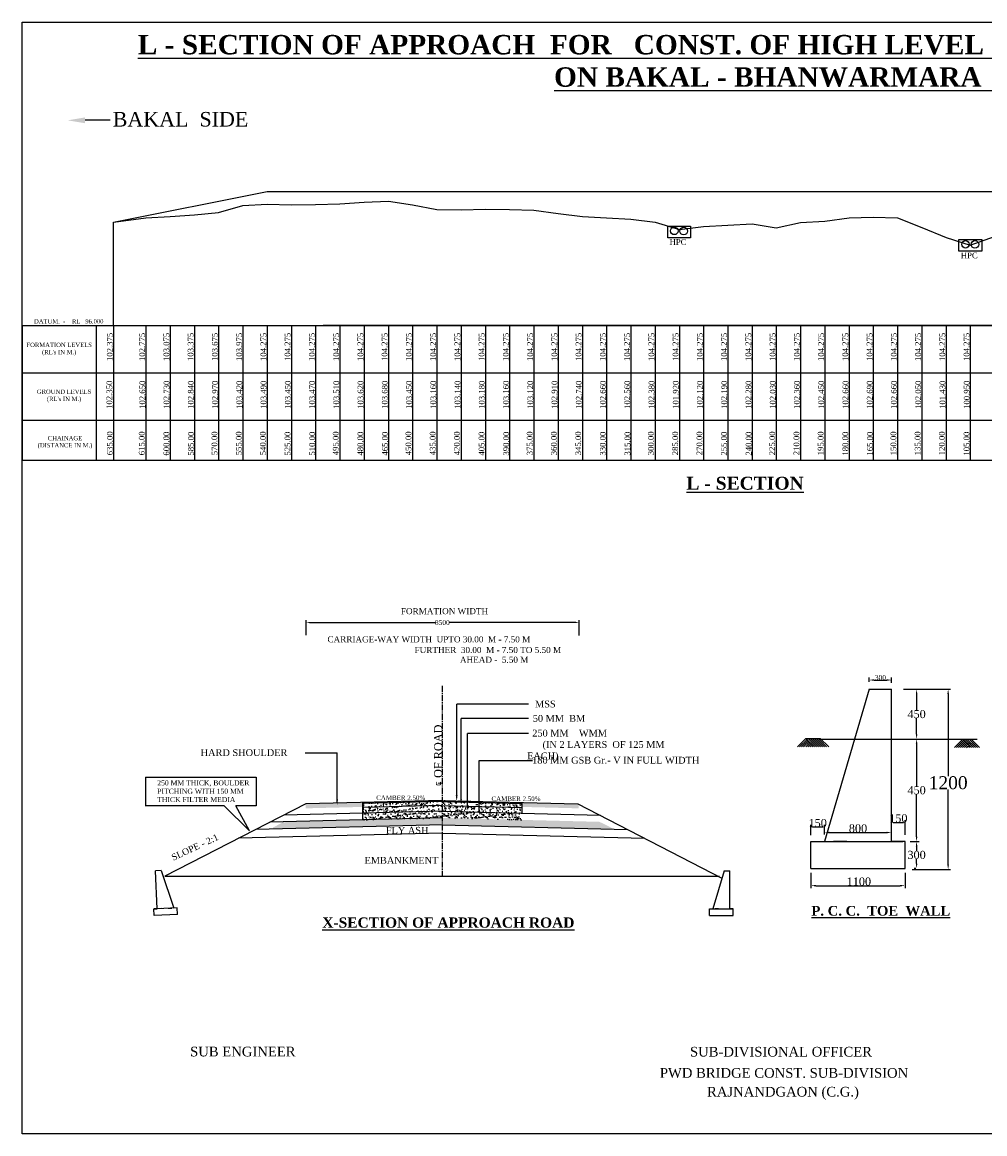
# Model space of a CAD drawing. Header units: millimetres. Extents: x -1995464 to 2763072, y 540154 to 1556955.
# Tile 22 of 24: x 2583210 to 2642723, y 1451768 to 1520509. Entities that reach past the tile are written whole.
import ezdxf

# ---------------------------------------------------------------- set-up
doc = ezdxf.new("R2010")
doc.units = ezdxf.units.MM
doc.header["$MEASUREMENT"] = 0
doc.linetypes.add('CENTER2', pattern=[28.575, 19.05, -3.175, 3.175, -3.175])
doc.styles.get("Standard").update_dxf_attribs({"font": 'times.ttf'})
doc.dimstyles.get("Standard").update_dxf_attribs({"dimtxt": 400, "dimasz": 300, "dimexe": 150, "dimexo": 100, "dimgap": 0.09, "dimtad": 1, "dimtih": 1, "dimtoh": 1, "dimdec": 0, "dimzin": 0, "dimdsep": 46, "dimtxsty": 'Standard', "dimcen": 0.09, "dimadec": 0, "dimazin": 0, "dimtfac": 1, "dimtdec": 0, "dimtofl": 0, "dimtmove": 0, "dimatfit": 3, "dimfxl": 150, "dimtolj": 1, "dimtzin": 0, "dimarcsym": 0})
pattern_1 = [(37.5, (293714.15, -47084.84), (-9.449004, 289.023565), [0, -228, 0, -255, 0, -243.75]), (7.5, (293714.15, -47084.84), (265.466506, 423.32191), [0, -123, 0, -205.5, 0, -78.75]), (327.5, (293529.65, -47084.84), (467.12128, 0.848858), [0, -75, 0, -270, 0, -352.5]), (317.5, (293529.65, -47084.84), (450.91899, 131.651335), [0, -37.5, 0, -177, 0, -202.5])]
pattern_2 = [(37.5, (293724.71, -47507.4), (-7.559203, 231.218852), [0, -182.4, 0, -204, 0, -195]), (7.5, (293724.7, -47507.4), (212.373205, 338.657528), [0, -98.4, 0, -164.4, 0, -63]), (327.5, (293577.11, -47507.4), (373.697023, 0.679086), [0, -60, 0, -216, 0, -282]), (317.5, (293577.1, -47507.4), (360.735193, 105.321068), [0, -30, 0, -141.6, 0, -162])]

# ---------------------------------------------------------------- blocks, each defined once
blk = doc.blocks.new('*D165')
at = {"color": 0, "lineweight": -2, "ltscale": 2000, "transparency": 16777216}
for p, q in [((2637696, 1479255), (2638658, 1479255)), ((2638508, 1478955), (2638508, 1477971)), ((2638508, 1476479), (2638508, 1477463)), ((2638056, 1476179), (2638658, 1476179))]:
    blk.add_line(p, q, dxfattribs=at)
at = {"color": 0, "lineweight": 25, "ltscale": 2000, "transparency": 16777216}
for points in [[(2638458, 1478955), (2638558, 1478955), (2638508, 1479255)], [(2638458, 1476479), (2638558, 1476479), (2638508, 1476179)]]:
    blk.add_solid(points, dxfattribs=at)
at = {"layer": 'Defpoints', "color": 0, "lineweight": 25, "ltscale": 2000, "transparency": 16777216}
for p in [(2637596, 1479255), (2637956, 1476179), (2638508, 1476179)]:
    blk.add_point(p, dxfattribs=at)
at = {"color": 0, "ltscale": 2000, "transparency": 16777216, "insert": (2638508, 1477717), "char_height": 400, "attachment_point": 5}
blk.add_mtext('\\A1;{\\H1.25x;450}', dxfattribs=at)
blk = doc.blocks.new('*D166')
at = {"color": 0, "lineweight": -2, "ltscale": 2000, "transparency": 16777216}
for p, q in [((2637928, 1476178), (2638658, 1476178)), ((2638508, 1475878), (2638508, 1473265)), ((2638508, 1470143), (2638508, 1472756)), ((2638113, 1469843), (2638658, 1469843))]:
    blk.add_line(p, q, dxfattribs=at)
at = {"color": 0, "lineweight": 25, "ltscale": 2000, "transparency": 16777216}
for points in [[(2638458, 1475878), (2638558, 1475878), (2638508, 1476178)], [(2638458, 1470143), (2638558, 1470143), (2638508, 1469843)]]:
    blk.add_solid(points, dxfattribs=at)
at = {"layer": 'Defpoints', "color": 0, "lineweight": 25, "ltscale": 2000, "transparency": 16777216}
for p in [(2637828, 1476178), (2638013, 1469843), (2638508, 1469843)]:
    blk.add_point(p, dxfattribs=at)
at = {"color": 0, "ltscale": 2000, "transparency": 16777216, "insert": (2638508, 1473010), "char_height": 400, "attachment_point": 5}
blk.add_mtext('\\A1;{\\H1.25x;450}', dxfattribs=at)
blk = doc.blocks.new('*D167')
at = {"color": 0, "lineweight": -2, "ltscale": 2000, "transparency": 16777216}
for p, q in [((2638340, 1469843), (2638658, 1469843)), ((2638508, 1469543), (2638508, 1469266)), ((2638508, 1468481), (2638508, 1468757)), ((2638455, 1468181), (2638358, 1468181))]:
    blk.add_line(p, q, dxfattribs=at)
at = {"color": 0, "lineweight": 25, "ltscale": 2000, "transparency": 16777216}
for points in [[(2638458, 1469543), (2638558, 1469543), (2638508, 1469843)], [(2638458, 1468481), (2638558, 1468481), (2638508, 1468181)]]:
    blk.add_solid(points, dxfattribs=at)
at = {"layer": 'Defpoints', "color": 0, "lineweight": 25, "ltscale": 2000, "transparency": 16777216}
for p in [(2638240, 1469843), (2638508, 1468181), (2638555, 1468181)]:
    blk.add_point(p, dxfattribs=at)
at = {"color": 0, "ltscale": 2000, "transparency": 16777216, "insert": (2638508, 1469012), "char_height": 400, "attachment_point": 5}
blk.add_mtext('\\A1;{\\H1.25x;300}', dxfattribs=at)
blk = doc.blocks.new('*D168')
at = {"color": 0, "lineweight": -2, "ltscale": 2000, "transparency": 16777216}
for p, q in [((2631978, 1467902), (2631978, 1466961)), ((2637792, 1467911), (2637792, 1466961)), ((2632278, 1467111), (2637492, 1467111))]:
    blk.add_line(p, q, dxfattribs=at)
at = {"color": 0, "lineweight": 25, "ltscale": 2000, "transparency": 16777216}
for points in [[(2632278, 1467161), (2632278, 1467061), (2631978, 1467111)], [(2637492, 1467161), (2637492, 1467061), (2637792, 1467111)]]:
    blk.add_solid(points, dxfattribs=at)
at = {"layer": 'Defpoints', "color": 0, "lineweight": 25, "ltscale": 2000, "transparency": 16777216}
for p in [(2631978, 1468002), (2637792, 1468011), (2637792, 1467111)]:
    blk.add_point(p, dxfattribs=at)
at = {"color": 0, "ltscale": 2000, "transparency": 16777216, "insert": (2634939, 1467365), "char_height": 400, "attachment_point": 5}
blk.add_mtext('\\A1;{\\H1.25x;1100}', dxfattribs=at)
blk = doc.blocks.new('*D169')
at = {"color": 0, "lineweight": -2, "ltscale": 2000, "transparency": 16777216}
for p, q in [((2631978, 1470233), (2631978, 1470878)), ((2632709, 1470728), (2632078, 1470728)), ((2632809, 1470269), (2632809, 1470878))]:
    blk.add_line(p, q, dxfattribs=at)
at = {"color": 0, "lineweight": 25, "ltscale": 2000, "transparency": 16777216}
for points in [[(2632078, 1470744), (2632078, 1470711), (2631978, 1470728)], [(2632709, 1470744), (2632709, 1470711), (2632809, 1470728)]]:
    blk.add_solid(points, dxfattribs=at)
at = {"layer": 'Defpoints', "color": 0, "lineweight": 25, "ltscale": 2000, "transparency": 16777216}
for p in [(2631978, 1470728), (2631978, 1470133), (2632809, 1470169)]:
    blk.add_point(p, dxfattribs=at)
at = {"color": 0, "ltscale": 2000, "transparency": 16777216, "insert": (2632393, 1470982), "char_height": 400, "attachment_point": 5}
blk.add_mtext('\\A1;{\\H1.25x;150}', dxfattribs=at)
blk = doc.blocks.new('*D170')
at = {"color": 0, "lineweight": -2, "ltscale": 2000, "transparency": 16777216}
for p, q in [((2636961, 1470286), (2636961, 1471169)), ((2637792, 1470245), (2637792, 1471169)), ((2637061, 1471019), (2637692, 1471019))]:
    blk.add_line(p, q, dxfattribs=at)
at = {"color": 0, "lineweight": 25, "ltscale": 2000, "transparency": 16777216}
for points in [[(2637061, 1471036), (2637061, 1471003), (2636961, 1471019)], [(2637692, 1471036), (2637692, 1471003), (2637792, 1471019)]]:
    blk.add_solid(points, dxfattribs=at)
at = {"layer": 'Defpoints', "color": 0, "lineweight": 25, "ltscale": 2000, "transparency": 16777216}
for p in [(2637792, 1471019), (2636961, 1470186), (2637792, 1470145)]:
    blk.add_point(p, dxfattribs=at)
at = {"color": 0, "ltscale": 2000, "transparency": 16777216, "insert": (2637377, 1471274), "char_height": 400, "attachment_point": 5}
blk.add_mtext('\\A1;{\\H1.25x;150}', dxfattribs=at)
blk = doc.blocks.new('*D171')
at = {"color": 0, "lineweight": -2, "ltscale": 2000, "transparency": 16777216}
for p, q in [((2632809, 1470269), (2632809, 1470548)), ((2633109, 1470398), (2636661, 1470398)), ((2636961, 1470233), (2636961, 1470548))]:
    blk.add_line(p, q, dxfattribs=at)
at = {"color": 0, "lineweight": 25, "ltscale": 2000, "transparency": 16777216}
for points in [[(2633109, 1470448), (2633109, 1470348), (2632809, 1470398)], [(2636661, 1470448), (2636661, 1470348), (2636961, 1470398)]]:
    blk.add_solid(points, dxfattribs=at)
at = {"layer": 'Defpoints', "color": 0, "lineweight": 25, "ltscale": 2000, "transparency": 16777216}
for p in [(2636961, 1470398), (2632809, 1470169), (2636961, 1470133)]:
    blk.add_point(p, dxfattribs=at)
at = {"color": 0, "ltscale": 2000, "transparency": 16777216, "insert": (2634885, 1470652), "char_height": 400, "attachment_point": 5}
blk.add_mtext('\\A1;{\\H1.25x;800}', dxfattribs=at)
blk = doc.blocks.new('*D172')
at = {"color": 0, "lineweight": -2, "ltscale": 2000, "transparency": 16777216}
for p, q in [((2637707, 1479255), (2640608, 1479255)), ((2640458, 1478955), (2640458, 1473879)), ((2640458, 1468409), (2640458, 1473065)), ((2638224, 1468109), (2640608, 1468109))]:
    blk.add_line(p, q, dxfattribs=at)
at = {"color": 0, "lineweight": 25, "ltscale": 2000, "transparency": 16777216}
for points in [[(2640408, 1478955), (2640508, 1478955), (2640458, 1479255)], [(2640408, 1468409), (2640508, 1468409), (2640458, 1468109)]]:
    blk.add_solid(points, dxfattribs=at)
at = {"layer": 'Defpoints', "color": 0, "lineweight": 25, "ltscale": 2000, "transparency": 16777216}
for p in [(2637607, 1479255), (2638124, 1468109), (2640458, 1468109)]:
    blk.add_point(p, dxfattribs=at)
at = {"color": 0, "ltscale": 2000, "transparency": 16777216, "insert": (2640458, 1473472), "char_height": 400, "attachment_point": 5}
blk.add_mtext('\\A1;{\\H2x;1200}', dxfattribs=at)
blk = doc.blocks.new('*D173')
at = {"color": 0, "lineweight": -2, "ltscale": 2000, "transparency": 16777216}
for p, q in [((2635577, 1479712), (2635577, 1479979)), ((2635877, 1479829), (2636661, 1479829)), ((2636961, 1479655), (2636961, 1479979))]:
    blk.add_line(p, q, dxfattribs=at)
at = {"color": 0, "lineweight": 25, "ltscale": 2000, "transparency": 16777216}
for points in [[(2635877, 1479879), (2635877, 1479779), (2635577, 1479829)], [(2636661, 1479879), (2636661, 1479779), (2636961, 1479829)]]:
    blk.add_solid(points, dxfattribs=at)
at = {"layer": 'Defpoints', "color": 0, "lineweight": 25, "ltscale": 2000, "transparency": 16777216}
for p in [(2635577, 1479612), (2636961, 1479829), (2636961, 1479555)]:
    blk.add_point(p, dxfattribs=at)
at = {"color": 0, "ltscale": 2000, "transparency": 16777216, "insert": (2636269, 1479982), "char_height": 400, "attachment_point": 5}
blk.add_mtext('\\A1;{\\H0.75x;300}', dxfattribs=at)
blk = doc.blocks.new('*D174')
at = {"color": 0, "lineweight": -2, "ltscale": 2000, "transparency": 16777216}
for p, q in [((2600764, 1482601), (2600764, 1483531)), ((2617639, 1482584), (2617639, 1483531)), ((2600964, 1483381), (2608765, 1483381)), ((2617439, 1483381), (2609609, 1483381))]:
    blk.add_line(p, q, dxfattribs=at)
at = {"color": 0, "lineweight": 25, "ltscale": 2000, "transparency": 16777216}
for points in [[(2600964, 1483414), (2600964, 1483347), (2600764, 1483381)], [(2617439, 1483414), (2617439, 1483347), (2617639, 1483381)]]:
    blk.add_solid(points, dxfattribs=at)
at = {"layer": 'Defpoints', "color": 0, "lineweight": 25, "ltscale": 2000, "transparency": 16777216}
for p in [(2617639, 1483381), (2600764, 1482501), (2617639, 1482484)]:
    blk.add_point(p, dxfattribs=at)
at = {"color": 0, "ltscale": 2000, "transparency": 16777216, "insert": (2609187, 1483381), "char_height": 400, "attachment_point": 5}
blk.add_mtext('\\A1;{\\H0.75x;8500}', dxfattribs=at)

msp = doc.modelspace()

# ---------------------------------------------------------------- hatches: boundary and pattern name
at = {"ltscale": 2000}
h = msp.add_hatch(dxfattribs=at)
h.set_pattern_fill('AR-SAND', color=256, scale=70.3125, style=0)
h.set_pattern_definition([(37.5, (-776365.47, 595.9), (-4.4292205, 135.4797963), [0, -106.875, 0, -119.53125, 0, -114.2578125]), (7.5, (-776365.47, 595.9), (124.437425, 198.432145), [0, -57.65625, 0, -96.328125, 0, -36.9140625]), (327.5, (-776451.96, 595.9), (218.9630997, 0.3979022), [0, -35.15625, 0, -126.5625, 0, -165.234375]), (317.5, (-776451.96, 595.9), (211.368277, 61.711563), [0, -17.578125, 0, -82.96875, 0, -94.921875])])
h.paths.add_polyline_path([(2604253.2, 1472262.3), (2600737.6, 1472174.4), (2600737.6, 1471893.1), (2604253.2, 1471981)])
h.paths.add_polyline_path([(2617612.6, 1472174.4), (2614097, 1472262.3), (2614097, 1471981), (2617612.6, 1471893.1)])
h = msp.add_hatch(color=256, dxfattribs=at)
h.paths.add_polyline_path([(2611215.1, 1472334.4), (2611215.1, 1472264), (2614097, 1472192), (2614097, 1472262.3)])
h.paths.add_polyline_path([(2609175.1, 1472315), (2609175.1, 1472385.4), (2604253.2, 1472262.3), (2604253.2, 1472192)])
h = msp.add_hatch(dxfattribs=at)
h.set_pattern_fill('AR-CONC', color=256, scale=70.3125, style=0)
h.set_pattern_definition([(50, (-776365.47, 595.9), (504.323566, -44.122595), [52.734375, -580.078125]), (355, (-776365.5, 595.9), (-97.55953, 528.885094), [42.1875, -464.0625]), (100.4514, (-776323.45, 592.23), (406.76441, 484.76218), [44.81732, -492.99055]), (46.1842, (-776365.5, 736.5), (750.40386, -116.38056), [79.10156, -870.11719]), (96.6356, (-776302.94, 726.8), (657.18471, 684.92663), [67.22598, -739.4857]), (351.1842, (-776365.5, 736.5), (657.18418, 684.92714), [63.28125, -696.09375]), (21, (-776295.16, 701.37), (419.70027, -283.091407), [52.734375, -580.078125]), (326, (-776295.16, 701.37), (171.08109, 509.871125), [42.1875, -464.0625]), (71.4514, (-776260.2, 677.8), (590.781536, 226.779255), [44.81732, -492.99055]), (37.5, (-776365.47, 595.9), (8.549898, 234.065991), [0, -458.4375, 0, -471.09375, 0, -465.820313]), (7.5, (-776365.47, 595.9), (184.970769, 277.320735), [0, -268.59375, 0, -447.890625, 0, -177.539062]), (327.5, (-776522.27, 595.9), (375.3439, -15.858894), [0, -175.78125, 0, -548.4375, 0, -727.734375]), (317.5, (-776592.6, 595.9), (410.052775, 70.386316), [0, -228.515625, 0, -364.21875, 0, -516.796875])])
h.paths.add_polyline_path([(2611215.1, 1472024.9), (2609175.1, 1472075.9), (2609175.1, 1471724.2), (2611215.1, 1471673.2)])
h.paths.add_polyline_path([(2614097, 1471952.8), (2611215.1, 1472024.9), (2611215.1, 1471673.2), (2614097, 1471601.2)])
h.paths.add_polyline_path([(2614097, 1472192), (2611215.1, 1472264), (2611215.1, 1472024.9), (2614097, 1471952.8)])
h.paths.add_polyline_path([(2610738.7, 1472275.9), (2609175.1, 1472315), (2609175.1, 1472075.9), (2610738.7, 1472036.8)])
h.paths.add_polyline_path([(2610341.8, 1472356.2), (2609175.1, 1472385.4), (2609175.1, 1472315), (2610341.8, 1472285.9)])
h.paths.add_polyline_path([(2610738.7, 1472346.3), (2610341.8, 1472356.2), (2610341.8, 1472285.9), (2610738.7, 1472275.9)])
h.paths.add_polyline_path([(2611215.1, 1472334.4), (2610738.7, 1472346.3), (2610738.7, 1472275.9), (2611215.1, 1472264)])
h.paths.add_polyline_path([(2609175.1, 1472385.4), (2604253.2, 1472262.3), (2604253.2, 1472192), (2609175.1, 1472315)])
h.paths.add_polyline_path([(2609175.1, 1472315), (2604253.2, 1472192), (2604253.2, 1471952.8), (2609175.1, 1472075.9)])
h.paths.add_polyline_path([(2609175.1, 1472075.9), (2604253.2, 1471952.8), (2604253.2, 1471601.2), (2609175.1, 1471724.2)])
h = msp.add_hatch(color=256, dxfattribs=at)
h.paths.add_polyline_path([(2611215.1, 1472334.4), (2610738.7, 1472346.3), (2610738.7, 1472275.9), (2611215.1, 1472264)])
h.paths.add_polyline_path([(2610738.7, 1472346.3), (2610341.8, 1472356.2), (2610341.8, 1472285.9), (2610738.7, 1472275.9)])
h.paths.add_polyline_path([(2610341.8, 1472356.2), (2609175.1, 1472385.4), (2609175.1, 1472315), (2610341.8, 1472285.9)])
at = {"lineweight": 25, "ltscale": 2000}
h = msp.add_hatch(dxfattribs=at)
h.set_pattern_fill('AR-SAND', color=0, scale=120, style=0)
h.set_pattern_definition(pattern_2)
h.paths.add_polyline_path([(2609185.6, 1471301.7), (2599531.8, 1471060.3), (2599496.2, 1471043.1, -0.2285023), (2599363.9, 1471042.9), (2598768.5, 1470737.9, 0.1936889), (2598882, 1470745.7), (2598882, 1470745.7, -0.193711), (2598768.5, 1470737.9), (2598715.3, 1470710.7, -0.1703813), (2598678, 1470617), (2609185.6, 1470879.6)])
h = msp.add_hatch(dxfattribs=at)
h.set_pattern_fill('AR-SAND', color=1, scale=150, style=0)
h.set_pattern_definition(pattern_1)
h.paths.add_polyline_path([(2609175.1, 1471724.2), (2604253.2, 1471601.2), (2604253.2, 1471179.2), (2609175.1, 1471302.2)])
h = msp.add_hatch(dxfattribs=at)
h.set_pattern_fill('AR-SAND', color=1, scale=150, style=0)
h.set_pattern_definition(pattern_1)
h.paths.add_polyline_path([(2614097, 1471601.2), (2609175.1, 1471724.2), (2609175.1, 1471302.2), (2614097, 1471179.2)])
h = msp.add_hatch(dxfattribs=at)
h.set_pattern_fill('AR-SAND', color=0, scale=120, style=0)
h.set_pattern_definition(pattern_2)
h.paths.add_polyline_path([(2619007.8, 1471014.5, -0.1112694), (2618942.6, 1471029.8), (2618881.7, 1471059.3), (2609185.6, 1471301.7), (2609185.6, 1470879.6), (2619769.8, 1470615, -0.0192534), (2619763.6, 1470625), (2619629.8, 1470694, -0.1234308), (2619557.3, 1470709.1), (2619557.3, 1470709.1, 0.1234092), (2619629.8, 1470694)])

# ---------------------------------------------------------------- linework, layer by layer
msp.add_line((2587096.2, 1514464.1), (2588651.2, 1514464.1), dxfattribs=at)
at = {"color": 0, "lineweight": 25, "ltscale": 2000}
for p, q in [((2588856.4, 1508137), (2598351.7, 1510037)), ((2598351.7, 1510037), (2679322.2, 1510037)), ((2583210, 1501762), (2653822.2, 1501762)), ((2583210, 1501762), (2676322.2, 1501762)), ((2583210, 1501762), (2583210, 1493432.2)), ((2587782.4, 1501762), (2587782.4, 1493432.2)), ((2587782.4, 1501762), (2587782.4, 1493432.2)), ((2588856.4, 1501762), (2588856.4, 1493432.2)), ((2590855.6, 1501762), (2590855.6, 1493432.2)), ((2592354.8, 1501762), (2592354.8, 1493432.2)), ((2593854, 1501762), (2593854, 1493432.2)), ((2595353.2, 1501762), (2595353.2, 1493432.2)), ((2596852.4, 1501762), (2596852.4, 1493432.2)), ((2598351.7, 1501762), (2598351.7, 1493432.2)), ((2599850.9, 1501762), (2599850.9, 1493432.2)), ((2601350.1, 1501762), (2601350.1, 1493432.2)), ((2653822.2, 1501762), (2601808.6, 1501762)), ((2602208, 1501762), (2653822.2, 1501762)), ((2602849.3, 1501762), (2602849.3, 1493432.2)), ((2604348.5, 1501762), (2604348.5, 1493432.2)), ((2605847.7, 1501762), (2605847.7, 1493432.2)), ((2607346.9, 1501762), (2607346.9, 1493432.2)), ((2608846.1, 1501762), (2608846.1, 1493432.2)), ((2610345.3, 1501762), (2610345.3, 1493432.2)), ((2611844.5, 1501762), (2611844.5, 1493432.2)), ((2613343.7, 1501762), (2613343.7, 1493432.2)), ((2614842.9, 1501762), (2614842.9, 1493432.2)), ((2616342.1, 1501762), (2616342.1, 1493432.2)), ((2617841.3, 1501762), (2617841.3, 1493432.2)), ((2619340.5, 1501762), (2619340.5, 1493432.2)), ((2620839.7, 1501762), (2620839.7, 1493432.2)), ((2622338.9, 1501762), (2622338.9, 1493432.2)), ((2623838.1, 1501762), (2623838.1, 1493432.2)), ((2625337.3, 1501762), (2625337.3, 1493432.2)), ((2626836.5, 1501762), (2626836.5, 1493432.2)), ((2628335.8, 1501762), (2628335.8, 1493432.2)), ((2629835, 1501762), (2629835, 1493432.2)), ((2631334.2, 1501762), (2631334.2, 1493432.2)), ((2632833.4, 1501762), (2632833.4, 1493432.2)), ((2634332.6, 1501762), (2634332.6, 1493432.2)), ((2635831.8, 1501762), (2635831.8, 1493432.2)), ((2637331, 1501762), (2637331, 1493432.2)), ((2638830.2, 1501762), (2638830.2, 1493432.2)), ((2640329.4, 1501762), (2640329.4, 1493432.2)), ((2641828.6, 1501762), (2641828.6, 1493432.2)), ((2595699.8, 1472052.8), (2597265.4, 1470502.8)), ((2597265.4, 1470502.8), (2596420.3, 1472052.8))]:
    msp.add_line(p, q, dxfattribs=at)
at = {"color": 1, "lineweight": 25, "ltscale": 2000}
for p, q in [((2595353.2, 1508732), (2596852.4, 1509182)), ((2596852.4, 1509182), (2598351.7, 1509252)), ((2598351.7, 1509252), (2599850.9, 1509212)), ((2599850.9, 1509212), (2601350.1, 1509232)), ((2601350.1, 1509232), (2602849.3, 1509272)), ((2602849.3, 1509272), (2604348.5, 1509382)), ((2604348.5, 1509382), (2605847.7, 1509442)), ((2605847.7, 1509442), (2607346.9, 1509212)), ((2607346.9, 1509212), (2608846.1, 1508922)), ((2608846.1, 1508922), (2610345.3, 1508902)), ((2610345.3, 1508902), (2611844.5, 1508942)), ((2611844.5, 1508942), (2613343.7, 1508922)), ((2613343.7, 1508922), (2614842.9, 1508882)), ((2614842.9, 1508882), (2616342.1, 1508672)), ((2588856.4, 1508137), (2590855.6, 1508412)), ((2590855.6, 1508412), (2592354.8, 1508492)), ((2592354.8, 1508492), (2593854, 1508602)), ((2593854, 1508602), (2595353.2, 1508732)), ((2616342.1, 1508672), (2617841.3, 1508502)), ((2617841.3, 1508502), (2619340.5, 1508422)), ((2619340.5, 1508422), (2620839.7, 1508322)), ((2620839.7, 1508322), (2622338.9, 1508142)), ((2631334.2, 1508122), (2632833.4, 1508212)), ((2632833.4, 1508212), (2634332.6, 1508422)), ((2634332.6, 1508422), (2635831.8, 1508452)), ((2635831.8, 1508452), (2637331, 1508422)), ((2637331, 1508422), (2638830.2, 1507812)), ((2588856.4, 1501762), (2588856.4, 1508137)), ((2622338.9, 1508142), (2623838.1, 1507682)), ((2623838.1, 1507682), (2625337.3, 1507882)), ((2625337.3, 1507882), (2626836.5, 1507952)), ((2626836.5, 1507952), (2628335.8, 1508042)), ((2628335.8, 1508042), (2629835, 1507792)), ((2629835, 1507792), (2631334.2, 1508122)), ((2638830.2, 1507812), (2640329.4, 1507192)), ((2640329.4, 1507192), (2641828.6, 1506712)), ((2641828.6, 1506712), (2643327.8, 1507252)), ((2641653.6, 1497660.8), (2641653.6, 1497660.8)), ((2641653.6, 1497660.8), (2641653.6, 1497660.8))]:
    msp.add_line(p, q, dxfattribs=at)
at = {"ltscale": 2000}
for p, q in [((2583210, 1498827.3), (2676322.2, 1498827.3)), ((2583210, 1495894.9), (2676322.2, 1495894.9)), ((2583210, 1493432.2), (2676322.2, 1493432.2)), ((2635577.2, 1479255.3), (2632808.7, 1469842.2)), ((2635577.2, 1479255.3), (2636961.5, 1479255.3)), ((2636961.5, 1469842.2), (2636961.5, 1479255.3)), ((2631146.8, 1475688.1), (2631669.6, 1476210.9)), ((2631272.6, 1475688.1), (2631732.5, 1476147.9)), ((2631398.5, 1475688.1), (2631795.4, 1476085)), ((2631524.3, 1475688.1), (2631858.3, 1476022.1)), ((2631650.2, 1475688.1), (2631921.3, 1475959.2)), ((2631669.6, 1476210.9), (2632192.3, 1475688.1)), ((2631669.6, 1476210.9), (2632550.5, 1476210.9)), ((2631776, 1475688.1), (2631984.2, 1475896.2)), ((2631795.4, 1476210.9), (2632255.2, 1475751)), ((2631795.4, 1476210.9), (2632318.2, 1475688.1)), ((2631921.3, 1476210.9), (2632444, 1475688.1)), ((2632047.1, 1476210.9), (2632569.9, 1475688.1)), ((2632173, 1476210.9), (2632695.7, 1475688.1)), ((2632298.8, 1476210.9), (2632821.6, 1475688.1)), ((2632424.7, 1476210.9), (2632947.4, 1475688.1)), ((2632550.5, 1476210.9), (2633073.3, 1475688.1)), ((2632552.4, 1476178.3), (2641370.6, 1476178.3)), ((2640847.8, 1475655.5), (2641370.6, 1476178.3)), ((2640973.6, 1475655.5), (2641433.5, 1476115.4)), ((2641099.5, 1475655.5), (2641496.4, 1476052.4)), ((2641225.3, 1475655.5), (2641559.3, 1475989.5)), ((2641351.2, 1475655.5), (2641622.3, 1475926.6)), ((2641370.6, 1476178.3), (2641893.3, 1475655.5)), ((2641370.6, 1476178.3), (2642251.5, 1476178.3)), ((2641496.4, 1476178.3), (2641956.2, 1475718.4)), ((2641496.4, 1476178.3), (2642019.2, 1475655.5)), ((2641622.3, 1476178.3), (2642145, 1475655.5)), ((2641748.1, 1476178.3), (2642270.9, 1475655.5)), ((2641874, 1476178.3), (2642396.7, 1475655.5)), ((2631901.9, 1475688.1), (2632047.1, 1475833.3)), ((2632027.7, 1475688.1), (2632110, 1475770.4)), ((2641477, 1475655.5), (2641685.2, 1475863.7)), ((2641602.9, 1475655.5), (2641748.1, 1475800.7)), ((2641728.7, 1475655.5), (2641811, 1475737.8)), ((2611464.6, 1471631.8), (2611464.6, 1474856.4)), ((2611464.6, 1474856.4), (2614760.9, 1474856.4)), ((2600737.6, 1472174.4), (2592018.8, 1467708.8)), ((2609175.1, 1472385.4), (2600737.6, 1472174.4)), ((2609176.8, 1472315.1), (2604253.2, 1472192)), ((2604253.2, 1472262.3), (2604253.2, 1471179.2)), ((2609182.8, 1472076.1), (2604253.2, 1471952.8)), ((2609167.3, 1472076.1), (2614097, 1471952.8)), ((2609173.3, 1472315.1), (2614097, 1472192)), ((2609175.1, 1472385.4), (2617564.1, 1472175.6)), ((2614097, 1472262.3), (2614097, 1471601.2)), ((2617564.1, 1472175.6), (2626475.7, 1467583.2)), ((2609202.1, 1471302.9), (2598514.3, 1471035.7)), ((2609191.6, 1471724.6), (2599380.5, 1471479.4)), ((2609158.6, 1471724.6), (2618953.6, 1471479.8)), ((2609212.7, 1470880.3), (2597646.4, 1470591.2)), ((2609158.6, 1470880.3), (2620634.4, 1470593.4)), ((2609175.1, 1470359.3), (2596579, 1470044.4)), ((2609175.1, 1470359.3), (2621696.1, 1470046.3)), ((2631978.1, 1468181.1), (2631978.1, 1469842.2)), ((2631978.1, 1469842.2), (2636961.5, 1469842.2)), ((2634192.9, 1469842.2), (2633362.4, 1469842.2)), ((2635933.2, 1469842.2), (2637666.3, 1469842.2)), ((2637792.1, 1469842.2), (2636961.5, 1469842.2)), ((2637792.1, 1468181.1), (2637792.1, 1469842.2)), ((2591797.9, 1468046.1), (2591452.1, 1468031.6)), ((2591550.7, 1465680.4), (2591452.1, 1468031.6)), ((2591797.9, 1468046.1), (2592588, 1465723.9)), ((2592018.8, 1467708.8), (2626331.3, 1467708.8)), ((2626608, 1468033), (2625915.8, 1465679.7)), ((2626608, 1468033), (2626954.1, 1468033)), ((2626954.1, 1465679.7), (2626954.1, 1468033)), ((2631978.1, 1468181.1), (2637792.1, 1468181.1)), ((2591343.3, 1465671.7), (2591550.7, 1465680.4)), ((2591360.7, 1465256.8), (2591343.3, 1465671.7)), ((2591807.6, 1465691.2), (2591374.7, 1465673)), ((2592795.5, 1465732.6), (2591550.7, 1465680.4)), ((2592242.2, 1465709.4), (2592449.7, 1465718.1)), ((2592812.9, 1465317.7), (2592795.5, 1465732.6)), ((2625708.2, 1465264.5), (2625708.2, 1465679.7)), ((2625708.2, 1465679.7), (2626954.1, 1465679.7)), ((2626261.9, 1465679.7), (2626054.3, 1465679.7)), ((2626697, 1465679.7), (2627130.2, 1465679.7)), ((2627161.7, 1465679.7), (2626954.1, 1465679.7)), ((2627161.7, 1465264.5), (2627161.7, 1465679.7)), ((2592812.9, 1465317.7), (2591360.7, 1465256.8)), ((2625708.2, 1465264.5), (2627161.7, 1465264.5))]:
    msp.add_line(p, q, dxfattribs=at)
at = {"linetype": 'CENTER2', "ltscale": 20}
msp.add_line((2609175.1, 1479466.3), (2609175.1, 1467708.8), dxfattribs=at)
for p, q in [((2610071.8, 1472531), (2610071.8, 1478337.3)), ((2614509.9, 1478337.3), (2610071.8, 1478337.3)), ((2610341.8, 1472285.1), (2610341.8, 1477457.9)), ((2614509.9, 1477457.9), (2610341.8, 1477457.9)), ((2610738.7, 1471923.5), (2610738.7, 1476519.9)), ((2614509.9, 1476519.9), (2610738.7, 1476519.9)), ((2600696.5, 1475324.3), (2602679.5, 1475324.3)), ((2602679.5, 1472271), (2602679.5, 1475324.3)), ((2590823.6, 1473817.3), (2590823.6, 1472052.8)), ((2590823.6, 1473817.3), (2597665.5, 1473817.3)), ((2597665.5, 1473817.3), (2597665.5, 1472052.8)), ((2595699.8, 1472052.8), (2590816.2, 1472052.8)), ((2597665.5, 1472052.8), (2596420.3, 1472052.8))]:
    msp.add_line(p, q)
msp.add_lwpolyline([(2583210, 1520508.9), (2680420, 1520508.9), (2680420, 1451767.5), (2583210, 1451767.5)], close=True)
at = {"color": 0, "lineweight": 25, "ltscale": 2000}
for points in [[(2623120.9, 1507890.3), (2624528.4, 1507890.3), (2624528.4, 1507180.3), (2623120.9, 1507180.3)], [(2641127.5, 1507062.3), (2642535, 1507062.3), (2642535, 1506352.3), (2641127.5, 1506352.3)]]:
    msp.add_lwpolyline(points, close=True, dxfattribs=at)
for centre, radius in [((2623525.8, 1507601.8), 230.2), ((2624107.8, 1507595), 237), ((2641532.3, 1506773.8), 230.2), ((2642114.3, 1506767.1), 237)]:
    msp.add_circle(centre, radius, dxfattribs=at)
at = {"ltscale": 2000}
for points in [[(2587097.9, 1514622.6), (2587097.9, 1514262.5), (2586017.5, 1514442.5)], [(2602737.2, 1472444), (2602679.5, 1472098), (2602621.8, 1472444)], [(2610128.7, 1472699.1), (2610071, 1472353.1), (2610013.3, 1472699.1)], [(2610399.4, 1472458.1), (2610341.8, 1472112.1), (2610284.1, 1472458.1)], [(2610370.6, 1472285.1), (2610341.8, 1472112.1), (2610312.9, 1472285.1)], [(2610796.4, 1472096.5), (2610738.7, 1471750.5), (2610681.1, 1472096.5)], [(2610767.6, 1471923.5), (2610738.7, 1471750.5), (2610709.9, 1471923.5)], [(2611522.3, 1471804.8), (2611464.6, 1471458.8), (2611407, 1471804.8)]]:
    msp.add_solid(points, dxfattribs=at)

# ---------------------------------------------------------------- texts
for s, insert, char_height, width, attachment_point in [('{\\fTimes New Roman|b1|i0|c0|p18;\\LL - SECTION OF APPROACH  FOR   CONST. OF HIGH LEVEL  BRIDGE ACROSS SHIVNATH RIVER\\fTimes New Roman|b1|i1|c0|p18; \\fTimes New Roman|b1|i0|c0|p18; ON BAKAL - BHANWARMARA  ROAD .}', (2632882.1, 1519721.9), 1200, 87757.324, 2), ('BAKAL  SIDE', (2588806.3, 1514958.8), 900, 186618.341, 1), ('HPC', (2623756.7, 1507094.5), 356, 30557.583, 2), ('HPC', (2641763.2, 1506266.5), 356, 30557.583, 2), (' DATUM.  -    RL   96.000  ', (2586035.3, 1502140.2), 267, 4691.942, 2), ("FORMATION LEVELS (RL's IN M.)", (2585494.1, 1500687.4), 267, 4679.443, 2), ("GROUND LEVELS (RL's IN M.)", (2585796.3, 1497794), 267, 3662.5, 2), ('CHAINAGE (DISTANCE IN M.)', (2585854.2, 1494923.4), 267, 3662.5, 2), ('{\\fTimes New Roman|b1|i0|c0|p18;\\LL - SECTION}', (2627902.2, 1492399.3), 800, 66127.746, 2), ('250 MM THICK, BOULDER PITCHING WITH 150 MM THICK FILTER MEDIA', (2591557.5, 1473621.5), 309.375, 6601.317, 1), ('SUB ENGINEER ', (2596849.4, 1457151.6), 600, 18983.575, 2), ('SUB-DIVISIONAL OFFICER', (2630123.2, 1457142.3), 600, 18983.575, 2), ('PWD BRIDGE CONST. SUB-DIVISION', (2630310, 1455831.8), 600, 18983.575, 2), ('RAJNANDGAON (C.G.)', (2630246.6, 1454667.7), 600, 18983.575, 2)]:
    msp.add_mtext(s, dxfattribs=dict(insert=insert, char_height=char_height, width=width, attachment_point=attachment_point))
at = {"attachment_point": 2}
for s, insert, char_height, width, rotation in [('102.375', (2588445.4, 1500429.3), 356, 3443.612, 90), ('102.775', (2590444.6, 1500429.3), 356, 3443.612, 90), ('103.075', (2591943.8, 1500429.3), 356, 3443.612, 90), ('103.375', (2593443, 1500429.3), 356, 3443.612, 90), ('103.675', (2594942.2, 1500429.3), 356, 3443.612, 90), ('103.975', (2596441.4, 1500429.3), 356, 3443.612, 90), ('104.275', (2597940.6, 1500429.3), 356, 3443.612, 90), ('104.275', (2599439.8, 1500429.3), 356, 3443.612, 90), ('104.275', (2600939, 1500429.3), 356, 3443.612, 90), ('104.275', (2602438.3, 1500429.3), 356, 3443.612, 90), ('104.275', (2603937.5, 1500429.3), 356, 3443.612, 90), ('104.275', (2605436.7, 1500429.3), 356, 3443.612, 90), ('104.275', (2606935.9, 1500429.3), 356, 3443.612, 90), ('104.275', (2608435.1, 1500429.3), 356, 3443.612, 90), ('104.275', (2609934.3, 1500429.3), 356, 3443.612, 90), ('104.275', (2611433.5, 1500429.3), 356, 3443.612, 90), ('104.275', (2612932.7, 1500429.3), 356, 3443.612, 90), ('104.275', (2614431.9, 1500429.3), 356, 3443.612, 90), ('104.275', (2615931.1, 1500429.3), 356, 3443.612, 90), ('104.275', (2617430.3, 1500429.3), 356, 3443.612, 90), ('104.275', (2618929.5, 1500429.3), 356, 3443.612, 90), ('104.275', (2620428.7, 1500429.3), 356, 3443.612, 90), ('104.275', (2621927.9, 1500429.3), 356, 3443.612, 90), ('104.275', (2623427.1, 1500429.3), 356, 3443.612, 90), ('104.275', (2624926.3, 1500429.3), 356, 3443.612, 90), ('104.275', (2626425.5, 1500429.3), 356, 3443.612, 90), ('104.275', (2627924.7, 1500429.3), 356, 3443.612, 90), ('104.275', (2629423.9, 1500429.3), 356, 3443.612, 90), ('104.275', (2630923.1, 1500429.3), 356, 3443.612, 90), ('104.275', (2632422.4, 1500429.3), 356, 3443.612, 90), ('104.275', (2633921.6, 1500429.3), 356, 3443.612, 90), ('104.275', (2635420.8, 1500429.3), 356, 3443.612, 90), ('104.275', (2636920, 1500429.3), 356, 3443.612, 90), ('104.275', (2638419.2, 1500429.3), 356, 3443.612, 90), ('104.275', (2639918.4, 1500429.3), 356, 3443.612, 90), ('104.275', (2641417.6, 1500429.3), 356, 3443.612, 90), ('102.350', (2588417.8, 1497468.4), 356, 2697.045, 90), ('102.650', (2590455.4, 1497468.4), 356, 2697.045, 90), ('102.730', (2591954.6, 1497468.4), 356, 2697.045, 90), ('102.840', (2593453.9, 1497468.4), 356, 2697.045, 90), ('102.970', (2594953.1, 1497468.4), 356, 2697.045, 90), ('103.420', (2596452.3, 1497468.4), 356, 2697.045, 90), ('103.490', (2597951.5, 1497468.4), 356, 2697.045, 90), ('103.450', (2599450.7, 1497468.4), 356, 2697.045, 90), ('103.470', (2600949.9, 1497468.4), 356, 2697.045, 90), ('103.510', (2602449.1, 1497468.4), 356, 2697.045, 90), ('103.620', (2603948.3, 1497468.4), 356, 2697.045, 90), ('103.680', (2605447.5, 1497468.4), 356, 2697.045, 90), ('103.450', (2606946.7, 1497468.4), 356, 2697.045, 90), ('103.160', (2608445.9, 1497468.4), 356, 2697.045, 90), ('103.140', (2609945.1, 1497468.4), 356, 2697.045, 90), ('103.180', (2611444.3, 1497468.4), 356, 2697.045, 90), ('103.160', (2612943.5, 1497468.4), 356, 2697.045, 90), ('103.120', (2614442.7, 1497468.4), 356, 2697.045, 90), ('102.910', (2615941.9, 1497468.4), 356, 2697.045, 90), ('102.740', (2617441.1, 1497468.4), 356, 2697.045, 90), ('102.660', (2618940.3, 1497468.4), 356, 2697.045, 90), ('102.560', (2620439.5, 1497468.4), 356, 2697.045, 90), ('102.380', (2621938.7, 1497468.4), 356, 2697.045, 90), ('101.920', (2623438, 1497468.4), 356, 2697.045, 90), ('102.120', (2624937.2, 1497468.4), 356, 2697.045, 90), ('102.190', (2626436.4, 1497468.4), 356, 2697.045, 90), ('102.280', (2627935.6, 1497468.4), 356, 2697.045, 90), ('102.030', (2629434.8, 1497468.4), 356, 2697.045, 90), ('102.360', (2630934, 1497468.4), 356, 2697.045, 90), ('102.450', (2632433.2, 1497468.4), 356, 2697.045, 90), ('102.660', (2633932.4, 1497468.4), 356, 2697.045, 90), ('102.690', (2635431.6, 1497468.4), 356, 2697.045, 90), ('102.660', (2636930.8, 1497468.4), 356, 2697.045, 90), ('102.050', (2638430, 1497468.4), 356, 2697.045, 90), ('101.430', (2639929.2, 1497468.4), 356, 2697.045, 90), ('100.950', (2641428.4, 1497468.4), 356, 2697.045, 90), ('635.00', (2588448.6, 1494468.2), 356, 975.08, 90), ('615.00', (2590420.5, 1494466), 356, 975.08, 90), ('600.00', (2591943, 1494447.2), 356, 975.08, 90), ('585.00', (2593463.5, 1494447.2), 356, 975.08, 90), ('570.00', (2594918.2, 1494466), 356, 975.08, 90), ('555.00', (2596417.4, 1494466), 356, 975.08, 90), ('540.00', (2597916.6, 1494466), 356, 975.08, 90), ('525.00', (2599439, 1494447.2), 356, 975.08, 90), ('510.00', (2600959.5, 1494447.2), 356, 975.08, 90), ('495.00', (2602414.2, 1494466), 356, 975.08, 90), ('480.00', (2603936.6, 1494447.2), 356, 975.08, 90), ('465.00', (2605457.1, 1494447.2), 356, 975.08, 90), ('450.00', (2606911.8, 1494466), 356, 975.08, 90), ('435.00', (2608411, 1494466), 356, 975.08, 90), ('420.00', (2609910.2, 1494466), 356, 975.08, 90), ('405.00', (2611432.6, 1494447.2), 356, 975.08, 90), ('390.00', (2612953.1, 1494447.2), 356, 975.08, 90), ('375.00', (2614407.8, 1494466), 356, 975.08, 90), ('360.00', (2615907, 1494466), 356, 975.08, 90), ('345.00', (2617406.2, 1494466), 356, 975.08, 90), ('330.00', (2618928.7, 1494447.2), 356, 975.08, 90), ('315.00', (2620449.2, 1494447.2), 356, 975.08, 90), ('300.00', (2621903.8, 1494466), 356, 975.08, 90), ('285.00', (2623403.1, 1494466), 356, 975.08, 90), ('270.00', (2624902.3, 1494466), 356, 975.08, 90), ('255.00', (2626424.7, 1494447.2), 356, 975.08, 90), ('240.00', (2627945.2, 1494447.2), 356, 975.08, 90), ('225.00', (2629399.9, 1494466), 356, 975.08, 90), ('210.00', (2630899.1, 1494466), 356, 975.08, 90), ('195.00', (2632398.3, 1494466), 356, 975.08, 90), ('180.00', (2633920.7, 1494447.2), 356, 975.08, 90), ('165.00', (2635441.2, 1494447.2), 356, 975.08, 90), ('150.00', (2636895.9, 1494466), 356, 975.08, 90), ('135.00', (2638395.1, 1494466), 356, 975.08, 90), ('120.00', (2639894.3, 1494466), 356, 975.08, 90), ('105.00', (2641416.7, 1494447.2), 356, 975.08, 90), ('{\\fISOCPEUR|b0|i0|c0|p34;℄} OF ROAD', (2608673.6, 1475168.9), 500.625, 5744.654, 90), ('SLOPE - 2:1', (2593801.8, 1469672.2), 400.452, 3791.428, 25)]:
    msp.add_mtext(s, dxfattribs=dict(at, insert=insert, char_height=char_height, width=width, rotation=rotation))
at = {"ltscale": 2000}
for s, insert, char_height, width, attachment_point in [('FORMATION WIDTH', (2609318.9, 1484274.8), 375, 10424.035, 2), ('CARRIAGE-WAY WIDTH  UPTO 30.00  M - 7.50 M ', (2608351.3, 1482533.7), 375, 15338.904, 2), ('FURTHER  30.00  M - 7.50 TO 5.50 M ', (2611999.3, 1481873.4), 375, 15338.904, 2), ('AHEAD -  5.50 M ', (2612388.6, 1481269.4), 375, 15338.904, 2), ('MSS', (2615554.8, 1478556.7), 421.87, 16434.578, 2), ('50 MM  BM', (2616396.8, 1477666.2), 421.87, 16434.578, 2), ('  250 MM    WMM                                       (IN 2 LAYERS  OF 125 MM EACH)', (2614425.5, 1476755.2), 421.875, 10098.972, 1), (' HARD SHOULDER', (2596844.6, 1475550), 421.875, 16434.578, 2), ('180 MM GSB Gr.- V IN FULL WIDTH', (2619907, 1475081.7), 421.875, 16434.578, 2), ('CAMBER 2.50%', (2606609.9, 1472685.2), 281.25, 16434.578, 2), ('CAMBER 2.50%', (2613739, 1472626.9), 281.25, 16434.578, 2), ('FLY ASH', (2607010.2, 1470747.1), 421.87, 16434.578, 2), ('EMBANKMENT', (2606657.3, 1468892), 421.87, 16434.578, 2)]:
    msp.add_mtext(s, dxfattribs=dict(at, insert=insert, char_height=char_height, width=width, attachment_point=attachment_point))
at = {"color": 0, "attachment_point": 2}
for s, insert, char_height, width in [('{\\fTimes New Roman|b1|i0|c0|p18;\\LP. C. C.  TOE  WALL}', (2636296.8, 1465856.4), 600, 15094.497), ('{\\fTimes New Roman|b1|i0|c0|p18;\\LX-SECTION OF APPROACH ROAD}', (2609557.3, 1465145.6), 632.812, 15767.77)]:
    msp.add_mtext(s, dxfattribs=dict(at, insert=insert, char_height=char_height, width=width))

# ---------------------------------------------------------------- dimensions: what is measured, and where the dimension line sits
at = {"ltscale": 2000}
for base, p1, p2, text, override, picture, middle in [((2617639, 1483380.8), (2600764, 1482500.7), (2617639, 1482484), '{\\H0.75x;8500}', {"dimasz": 200, "dimtad": 0, "dimtih": 0, "dimtoh": 0}, '*D174', (2609187.1, 1483380.8)), ((2631978.1, 1470727.5), (2632808.7, 1470168.5), (2631978.1, 1470133.1), '{\\H1.25x;150}', {"dimasz": 100}, '*D169', (2632393.4, 1470727.5)), ((2637792.1, 1471019.5), (2636961.5, 1470185.8), (2637792.1, 1470145), '{\\H1.25x;150}', {"dimasz": 100}, '*D170', (2637376.8, 1471019.5))]:
    dim = msp.add_linear_dim(base=base, p1=p1, p2=p2, text=text, dimstyle='Standard', override=override, dxfattribs=at)
    dim.commit()
    dim.dimension.update_dxf_attribs({"geometry": picture, "text_midpoint": middle, "dimtype": 160})
dim = msp.add_linear_dim(base=(2636961.5, 1479828.9), p1=(2635577.2, 1479612.1), p2=(2636961.5, 1479555.3), text='{\\H0.75x;300}', dimstyle='Standard', override={"dimasz": 300}, dxfattribs=at)
dim.commit()
dim.dimension.update_dxf_attribs({"geometry": '*D173', "text_midpoint": (2636269.3, 1479981.6)})
dim = msp.add_linear_dim(base=(2638508.3, 1476178.8), p1=(2637596.4, 1479255.3), p2=(2637956.1, 1476178.8), angle=90, text='{\\H1.25x;450}', dimstyle='Standard', override={"dimasz": 300}, dxfattribs=at)
dim.commit()
dim.dimension.update_dxf_attribs({"geometry": '*D165', "text_midpoint": (2638508.3, 1477717)})
for base, p1, p2, text, picture, middle in [((2640457.6, 1468109.1), (2637607, 1479255.3), (2638123.7, 1468109.1), '{\\H2x;1200}', '*D172', (2640457.6, 1473472.3)), ((2638508.3, 1469842.7), (2637828.5, 1476178.3), (2638012.7, 1469842.7), '{\\H1.25x;450}', '*D166', (2638508.3, 1473010.5))]:
    dim = msp.add_linear_dim(base=base, p1=p1, p2=p2, angle=90, text=text, dimstyle='Standard', dxfattribs=at)
    dim.commit()
    dim.dimension.update_dxf_attribs({"geometry": picture, "text_midpoint": middle, "dimtype": 160})
dim = msp.add_linear_dim(base=(2636961.5, 1470397.6), p1=(2632808.7, 1470168.5), p2=(2636961.5, 1470133.1), text='{\\H1.25x;800}', dimstyle='Standard', dxfattribs=at)
dim.commit()
dim.dimension.update_dxf_attribs({"geometry": '*D171', "text_midpoint": (2634885.1, 1470652.1)})
dim = msp.add_linear_dim(base=(2638508.3, 1468181.1), p1=(2638240.2, 1469842.7), p2=(2638555.3, 1468181.1), angle=90, text='{\\H1.25x;300}', dimstyle='Standard', dxfattribs=at)
dim.commit()
dim.dimension.update_dxf_attribs({"geometry": '*D167', "text_midpoint": (2638508.3, 1469011.9)})
dim = msp.add_linear_dim(base=(2637792.1, 1467110.5), p1=(2631978.1, 1468002.2), p2=(2637792.1, 1468010.6), text='{\\H1.25x;1100}', dimstyle='Standard', dxfattribs=at)
dim.commit()
dim.dimension.update_dxf_attribs({"geometry": '*D168', "text_midpoint": (2634938.7, 1467110.5), "dimtype": 160})

doc.saveas('drawing.dxf')
